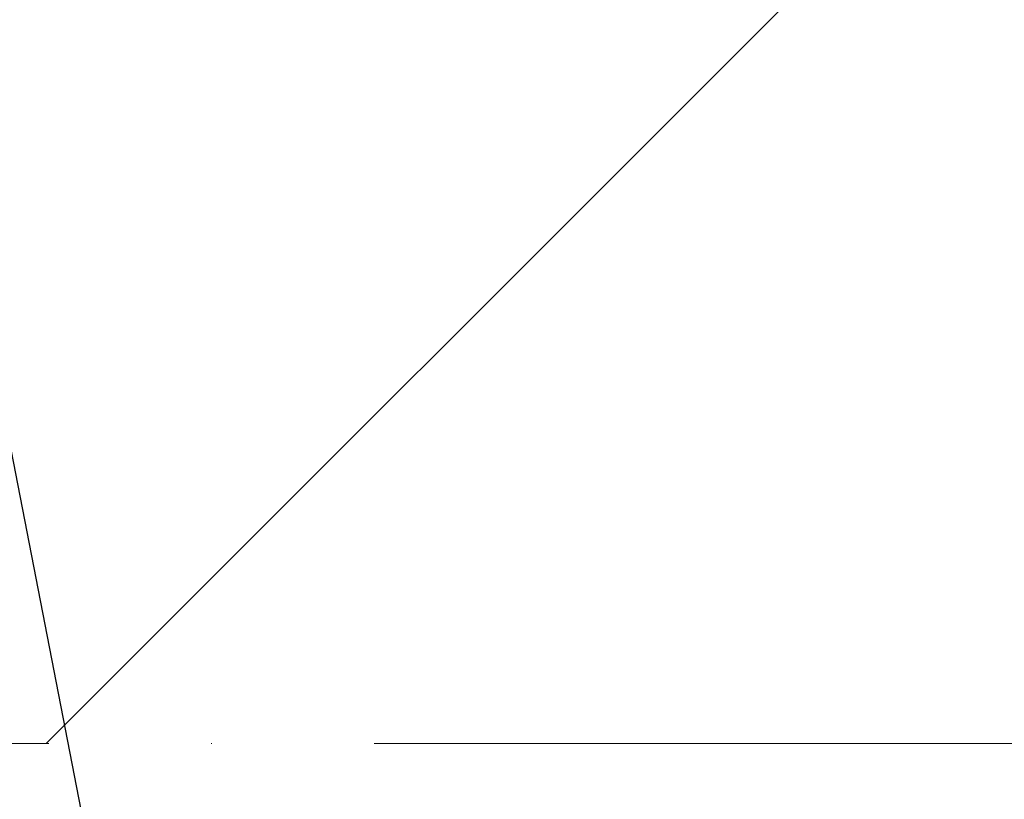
# Model space of a CAD drawing. Header units: millimetres. Extents: x 58700 to 76644, y 972 to 11123.
# Tile 166 of 256: x 62116 to 62299, y 7087 to 7231. Entities that reach past the tile are written whole.
import ezdxf

# ---------------------------------------------------------------- set-up
doc = ezdxf.new("R2010")
doc.units = ezdxf.units.MM
doc.linetypes.add('ACAD_ISO10W100', pattern=[18, 12, -3, 0, -3])

msp = doc.modelspace()

# ---------------------------------------------------------------- hatches: boundary and pattern name
at = {"lineweight": 13}
h = msp.add_hatch(dxfattribs=at)
h.set_pattern_fill('ANSI33', color=256, scale=50, style=0)
h.set_pattern_definition([(45, (-737.5, -83.74), (-224.5064, 224.5064), []), (45, (-513, -83.74), (-224.5064, 224.5064), [158.75, -79.375])])
h.paths.add_polyline_path([(62007.08351, 7097.51177), (62407.08355, 7097.51177), (62407.08352, 7255.04828), (62402.08077, 7255.04828), (62402.08077, 7274.80127), (62007.08351, 7274.80127)])
h.paths.add_polyline_path([(62385.84452, 7570.31053), (62385.84452, 7492.87828), (62037.07204, 7492.87828), (62037.07204, 7570.31053)], flags=16)
h.paths.add_polyline_path([(62665.49564, 7274.80127), (62665.49564, 7633.59965), (62453.28351, 7630.76385), (62453.28351, 7460.91533), (62503.28351, 7460.91533), (62503.28351, 7450.91533), (62453.28351, 7450.91533), (62453.28351, 7274.80127)])
h.paths.add_polyline_path([(62410.88351, 7450.91533), (62360.88351, 7450.91533), (62360.88351, 7460.91533), (62410.88351, 7460.91533), (62410.88351, 7630.19726), (62031.00596, 7625.12095), (62007.08351, 7601.1985), (62007.08351, 7290.80127), (62124.58214, 7290.80127), (62124.58214, 7292.80127), (62284.58214, 7292.80127), (62284.58214, 7290.80127), (62410.88351, 7290.80127)])
h.paths.add_polyline_path([(62083.36987, 7308.26795), (62083.36987, 7416.70533), (62304.40323, 7416.70533), (62304.40323, 7308.26795)])

# ---------------------------------------------------------------- linework, layer by layer
msp.add_line((62089.35676, 7282.49197), (62157.30713, 6933.72276))
at = {"linetype": 'ACAD_ISO10W100', "lineweight": 18, "ltscale": 10}
msp.add_line((62482.0837, 7097.51177), (61779.65956, 7097.51177), dxfattribs=at)

doc.saveas('drawing.dxf')
